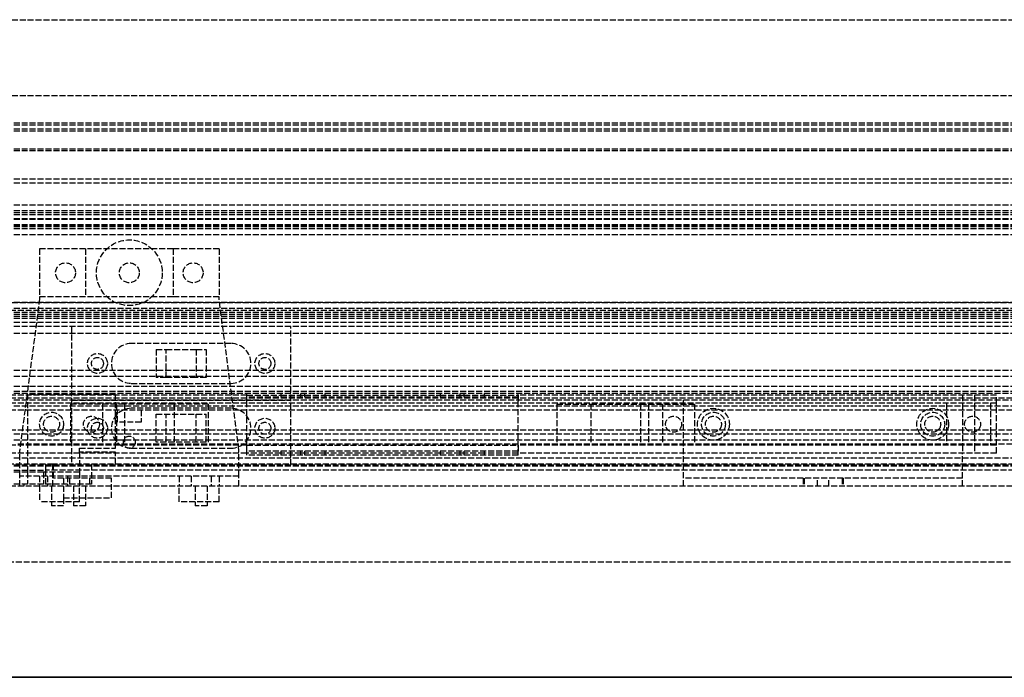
# Model space of a CAD drawing. Header units: millimetres. Extents: x 0 to 3534, y 0 to 599.
# Tile 6 of 19: x 139 to 386, y 0 to 165. Entities that reach past the tile are written whole.
import ezdxf

# ---------------------------------------------------------------- set-up
doc = ezdxf.new("R2010")
doc.units = ezdxf.units.MM
doc.header["$LTSCALE"] = 10
doc.linetypes.add('ALLCAD_Strich', pattern=[0.2, 0.15, -0.05])
doc.layers.add('BESCH_KONT_sich_schn_ansi_2d', color=40, linetype='Continuous')
doc.layers.add('BESCH_KONT_sich_schn_grun_2d', color=10, linetype='Continuous')

msp = doc.modelspace()

# ---------------------------------------------------------------- linework, layer by layer
at = {"layer": 'BESCH_KONT_sich_schn_ansi_2d', "linetype": 'ALLCAD_Strich'}
for p, q in [((0, 0, 2121), (3534, 0, 2121)), ((0, 0, 2202), (3534, 0, 2202)), ((0, 0, 2102), (3534, 0, 2102)), ((13.5, 0, 2086.5), (1182, 0, 2086.5)), ((1182, 0, 73.5), (13.5, 0, 73.5)), ((19, 0, 2087), (3515, 0, 2087)), ((19, 0, 79), (3515, 0, 79)), ((19, 0, 73), (3515, 0, 73)), ((3515, 0, 62), (19, 0, 62)), ((3515, 0, 54.5), (19, 0, 54.5)), ((3515, 0, 53.5), (19, 0, 53.5)), ((3515, 0, 50), (19, 0, 50)), ((3515, 0, 54), (19, 0, 54)), ((3515, 0, 45), (19, 0, 45)), ((3515, 0, 48), (19, 0, 48)), ((3515, 0, 58.5), (19, 0, 58.5)), ((3515, 0, 39.5), (19, 0, 39.5)), ((3412.5, 0, 41.5), (19, 0, 41.5)), ((3515, 0, 59), (19, 0, 59)), ((3515, 0, 60), (19, 0, 60)), ((3515, 0, 53.59), (19, 0, 53.59)), ((3515, 0, 46), (19, 0, 46)), ((3515, 0, 2044), (19, 0, 2044)), ((3515, 0, 2043), (19, 0, 2043)), ((3515, 0, 2046.5), (19, 0, 2046.5)), ((1238, 0, 2078), (19, 0, 2078)), ((3515, 0, 2079), (19, 0, 2079)), ((1314, 0, 2097.5), (19, 0, 2097.5)), ((3515, 0, 2100), (19, 0, 2100)), ((3515, 0, 2101.5), (19, 0, 2101.5)), ((3515, 0, 2121.55), (19, 0, 2121.55)), ((3515, 0, 2122.5), (19, 0, 2122.5)), ((3515, 0, 2122), (19, 0, 2122)), ((3515, 0, 2040), (19, 0, 2040)), ((3515, 0, 2037.5), (19, 0, 2037.5)), ((3515, 0, 2036.5), (19, 0, 2036.5)), ((3515, 0, 2045.5), (19, 0, 2045.5)), ((19, 0, 2080), (1181, 0, 2080)), ((1181, 0, 32), (19, 0, 32)), ((3515, 0), (19, 0)), ((1257.5, 0, 2096), (19, 0, 2096)), ((3515, 0, 2098.5), (19, 0, 2098.5)), ((150, 0, 2081), (71, 0, 2081)), ((145.5, 0, 2050.5), (75.5, 0, 2050.5)), ((145, 0, 2077), (76, 0, 2077)), ((384, 0, 2001), (76, 0, 2001)), ((196, 0, 2022), (76, 0, 2022)), ((141, 0, 1999), (93, 0, 1999)), ((1301, 0, 29), (126.5, 0, 29)), ((144, 0, 31), (126.5, 0, 31)), ((135, 0, 2002), (141, 0, 2002)), ((194, 0, 85.5), (139, 0, 85.5)), ((144, 0, 33.5), (139, 0, 33.5)), ((139, 0, 33.5), (139, 0, 85.5)), ((144, 0, 36), (139, 0, 36)), ((141, 0, 1996), (154, 0, 1996)), ((141, 0, 2002), (141, 0, 1996)), ((154, 0, 1999), (141, 0, 1999)), ((144, 0, 36), (144, 0, 33.5)), ((144, 0, 36), (144, 0, 45.5)), ((144, 0, 45.5), (154, 0, 45.5)), ((154, 0, 33.5), (144, 0, 33.5)), ((144, 0, 33.5), (144, 0, 32)), ((154, 0, 36), (144, 0, 36)), ((155.5, 0, 52), (144, 0, 52)), ((144, 0, 52), (144, 0, 45.5)), ((154, 0, 31), (144, 0, 31)), ((144, 0, 1999), (144, 0, 2001)), ((154, 0, 29.5), (144, 0, 29.5)), ((144, 0, 32), (144, 0, 29.5)), ((145, 0, 1996), (145, 0, 1999)), ((157, 0, 2023), (145, 0, 2023)), ((145, 0, 2023), (145, 0, 2077)), ((162, 0, 2030), (145.5, 0, 2030)), ((145.5, 0, 2030), (145.5, 0, 2047)), ((145.5, 0, 2047), (147.25, 0, 2047)), ((147.25, 0, 2050.5), (145.5, 0, 2050.5)), ((145.5, 0, 2050.5), (145.5, 0, 2080)), ((147.25, 0, 2047), (147.25, 0, 2050.5)), ((147.5, 0, 2030), (147.5, 0, 2080)), ((148, 0, 36), (148, 0, 33.5)), ((148, 0, 36), (148, 0, 32)), ((149, 0, 1996), (149, 0, 1999)), ((162, 0, 2081), (150, 0, 2081)), ((150, 0, 1999), (150, 0, 2001)), ((150, 0, 2080), (150, 0, 2082)), ((150, 0, 2082), (162, 0, 2082)), ((163.25, 0, 2027), (151.75, 0, 2017.5)), ((151.75, 0, 2017.5), (151.75, 0, 2014)), ((151.75, 0, 2014), (159.75, 0, 2009.5)), ((152, 0, 2043.5), (152, 0, 2045.5)), ((207, 0, 2043.5), (152, 0, 2043.5)), ((152, 0, 2039.5), (207, 0, 2039.5)), ((152, 0, 2039.5), (152, 0, 2037.5)), ((207, 0, 2037.5), (152, 0, 2037.5)), ((153, 0, 36), (153, 0, 33.5)), ((153, 0, 36), (153, 0, 32)), ((154, 0, 1996), (154, 0, 2005)), ((154, 0, 2005), (157, 0, 2005)), ((154, 0, 1996), (163, 0, 1996)), ((154, 0, 2023), (154, 0, 2005)), ((179, 0, 33.5), (154, 0, 33.5)), ((154, 0, 45.5), (154, 0, 36)), ((154, 0, 32), (154, 0, 33.5)), ((179, 0, 36), (154, 0, 36)), ((305.5, 0, 1999), (154, 0, 1999)), ((154, 0, 29.5), (154, 0, 32)), ((179, 0, 31), (154, 0, 31)), ((155, 0, 1999), (155, 0, 2001)), ((155, 0, 1999), (155, 0, 2001)), ((177.5, 0, 43), (155.5, 0, 43)), ((155.5, 0, 43), (155.5, 0, 52)), ((156, 0, 2045.5), (156, 0, 2048.5)), ((161, 0, 2048.5), (156, 0, 2048.5)), ((156, 0, 2037.5), (156, 0, 2034.5)), ((156, 0, 2034.5), (161, 0, 2034.5)), ((157, 0, 2005), (157, 0, 2023)), ((157, 0, 2023), (163, 0, 2023)), ((157, 0, 2005), (163, 0, 2005)), ((157, 0, 2046.51), (157, 0, 2048.5)), ((157, 0, 2036.49), (157, 0, 2034.5)), ((157, 0, 2046.51), (157.01, 0, 2046.51)), ((157, 0, 2046.51), (157.01, 0, 2046.51)), ((157, 0, 2046.5), (157.01, 0, 2046.5)), ((157, 0, 2046.5), (157.01, 0, 2046.5)), ((157, 0, 2046.5), (157.01, 0, 2046.5)), ((157, 0, 2046.51), (157.01, 0, 2046.51)), ((157, 0, 2046.5), (157.01, 0, 2046.5)), ((157, 0, 2046.51), (157.01, 0, 2046.51)), ((157.01, 0, 2046.51), (157, 0, 2046.51)), ((157, 0, 2036.49), (157.01, 0, 2036.49)), ((157, 0, 2036.49), (157.01, 0, 2036.49)), ((157, 0, 2036.5), (157.01, 0, 2036.5)), ((157, 0, 2036.5), (157.01, 0, 2036.5)), ((157, 0, 2036.5), (157.01, 0, 2036.5)), ((157, 0, 2036.5), (157.01, 0, 2036.5)), ((157, 0, 2036.49), (157.01, 0, 2036.49)), ((157, 0, 2036.49), (157.01, 0, 2036.49)), ((157, 0, 2036.49), (157.01, 0, 2036.49)), ((157, 0, 2046.51), (157.01, 0, 2046.51)), ((157, 0, 2046.51), (157, 0, 2046.51)), ((157, 0, 2046.51), (157.01, 0, 2046.51)), ((157, 0, 2046.5), (157, 0, 2046.51)), ((157, 0, 2046.5), (157.01, 0, 2046.5)), ((157, 0, 2046.5), (157, 0, 2046.5)), ((157, 0, 2046.5), (157.01, 0, 2046.5)), ((157, 0, 2046.51), (157.01, 0, 2046.51)), ((157, 0, 2036.49), (157.01, 0, 2036.49)), ((157, 0, 2036.49), (157, 0, 2036.49)), ((157, 0, 2036.49), (157.01, 0, 2036.49)), ((157, 0, 2036.5), (157, 0, 2036.49)), ((157, 0, 2036.5), (157.01, 0, 2036.5)), ((157, 0, 2036.5), (157, 0, 2036.5)), ((157, 0, 2036.5), (157.01, 0, 2036.5)), ((157, 0, 2036.49), (157.01, 0, 2036.49)), ((157.01, 0, 2046.5), (157.01, 0, 2046.5)), ((157.01, 0, 2046.5), (157.01, 0, 2046.51)), ((157.01, 0, 2046.51), (157.01, 0, 2046.51)), ((157.01, 0, 2036.49), (157.01, 0, 2036.49)), ((157.01, 0, 2036.5), (157.01, 0, 2036.49)), ((157.01, 0, 2036.5), (157.01, 0, 2036.5)), ((158.25, 0, 44.5), (158.25, 0, 51.5)), ((174.75, 0, 44.5), (158.25, 0, 44.5)), ((174.75, 0, 51.5), (158.25, 0, 51.5)), ((159, 0, 1999), (159, 0, 2001)), ((159, 0, 1999), (159, 0, 2001)), ((159.75, 0, 2009.5), (186.25, 0, 2009.5)), ((160, 0, 2046.5), (160, 0, 2048.5)), ((160, 0, 2036.5), (160, 0, 2034.5)), ((161, 0, 2045.5), (161, 0, 2048.5)), ((161, 0, 2037.5), (161, 0, 2034.5)), ((162, 0, 2030), (162, 0, 2080)), ((167, 0, 2048.5), (162, 0, 2048.5)), ((162, 0, 2034.5), (167, 0, 2034.5)), ((162, 0, 2080), (162, 0, 2082)), ((1048, 0, 2081), (162, 0, 2081)), ((163, 0, 1996), (163, 0, 1999)), ((163, 0, 2005), (163, 0, 2023)), ((165.25, 0, 2027), (163.25, 0, 2027)), ((163.5, 0, 36), (163.5, 0, 33.5)), ((164, 0, 36), (164, 0, 33.5)), ((164, 0, 36), (164, 0, 32)), ((164, 0, 51.5), (164, 0, 43)), ((165, 0, 36), (165, 0, 33.5)), ((177.75, 0, 2019), (165.25, 0, 2019)), ((165.25, 0, 2019), (165.25, 0, 2027)), ((167, 0, 2045.5), (167, 0, 2048.5)), ((167, 0, 2048.5), (192, 0, 2048.5)), ((167, 0, 2037.5), (167, 0, 2034.5)), ((192, 0, 2034.5), (167, 0, 2034.5)), ((168, 0, 36), (168, 0, 33.5)), ((169, 0, 36), (169, 0, 33.5)), ((169, 0, 36), (169, 0, 32)), ((169, 0, 51.5), (169, 0, 43)), ((169.5, 0, 36), (169.5, 0, 33.5)), ((173.25, 0, 2057), (173.25, 0, 2048.5)), ((175.75, 0, 2057), (173.25, 0, 2057)), ((173.25, 0, 2034.5), (173.25, 0, 2026)), ((173.25, 0, 2026), (175.75, 0, 2026)), ((174.75, 0, 44.5), (174.75, 0, 51.5)), ((175.75, 0, 2053.5), (175.75, 0, 2057)), ((183.25, 0, 2053.5), (175.75, 0, 2053.5)), ((175.75, 0, 2026), (175.75, 0, 2029.5)), ((175.75, 0, 2029.5), (183.25, 0, 2029.5)), ((177.49, 0, 43.01), (177.49, 0, 43.01)), ((177.5, 0, 43.01), (177.49, 0, 43.01)), ((177.49, 0, 43), (177.49, 0, 43.01)), ((177.5, 0, 43.01), (177.49, 0, 43.01)), ((177.49, 0, 43), (177.49, 0, 43)), ((177.5, 0, 43), (177.49, 0, 43)), ((177.5, 0, 43), (177.49, 0, 43)), ((177.5, 0, 43.01), (177.49, 0, 43.01)), ((177.5, 0, 43.01), (177.49, 0, 43.01)), ((177.5, 0, 43.01), (177.49, 0, 43.01)), ((177.5, 0, 43), (177.49, 0, 43)), ((177.5, 0, 43), (177.49, 0, 43)), ((177.5, 0, 43), (177.49, 0, 43)), ((177.5, 0, 43), (177.49, 0, 43)), ((177.5, 0, 43.01), (177.49, 0, 43.01)), ((177.5, 0, 43.01), (177.49, 0, 43.01)), ((177.5, 0, 43.01), (177.49, 0, 43.01)), ((189, 0, 52), (177.5, 0, 52)), ((177.5, 0, 43), (177.5, 0, 43)), ((177.5, 0, 43.01), (177.5, 0, 43)), ((177.5, 0, 52), (177.5, 0, 43.01)), ((186.25, 0, 2027), (177.75, 0, 2027)), ((177.75, 0, 2027), (177.75, 0, 2019)), ((179, 0, 36), (179, 0, 45.5)), ((179, 0, 45.5), (189, 0, 45.5)), ((189, 0, 36), (179, 0, 36)), ((189, 0, 33.5), (179, 0, 33.5)), ((179, 0, 32), (179, 0, 33.5)), ((189, 0, 31), (179, 0, 31)), ((189, 0, 29.5), (179, 0, 29.5)), ((179, 0, 29.5), (179, 0, 32)), ((180, 0, 36), (180, 0, 33.5)), ((180, 0, 36), (180, 0, 32)), ((185.75, 0, 2057), (183.25, 0, 2057)), ((183.25, 0, 2057), (183.25, 0, 2053.5)), ((183.25, 0, 2026), (185.75, 0, 2026)), ((183.25, 0, 2029.5), (183.25, 0, 2026)), ((185, 0, 36), (185, 0, 33.5)), ((185, 0, 36), (185, 0, 32)), ((185.75, 0, 2048.5), (185.75, 0, 2057)), ((185.75, 0, 2026), (185.75, 0, 2034.5)), ((186.25, 0, 2009.5), (186.25, 0, 2027)), ((194, 0, 33.5), (189, 0, 33.5)), ((189, 0, 36), (189, 0, 33.5)), ((189, 0, 45.5), (189, 0, 36)), ((194, 0, 36), (189, 0, 36)), ((189, 0, 32), (189, 0, 33.5)), ((189, 0, 45.5), (189, 0, 52)), ((189, 0, 29.5), (189, 0, 32)), ((1021, 0, 31), (189, 0, 31)), ((192, 0, 2045.5), (192, 0, 2048.5)), ((197, 0, 2048.5), (192, 0, 2048.5)), ((192, 0, 2037.5), (192, 0, 2034.5)), ((192, 0, 2034.5), (197, 0, 2034.5)), ((194, 0, 33.5), (194, 0, 85.5)), ((264, 0, 2021), (196, 0, 2021)), ((264, 0, 2022), (196, 0, 2022)), ((196, 0, 2015.5), (196, 0, 2022)), ((264, 0, 2021), (196, 0, 2021)), ((196, 0, 2015.5), (204.5, 0, 2015.5)), ((197, 0, 2045.5), (197, 0, 2048.5)), ((197, 0, 2037.5), (197, 0, 2034.5)), ((198, 0, 2048.5), (198, 0, 2045.5)), ((198, 0, 2048.5), (203, 0, 2048.5)), ((198, 0, 2034.5), (198, 0, 2037.5)), ((203, 0, 2034.5), (198, 0, 2034.5)), ((199, 0, 2048.5), (199, 0, 2046.5)), ((199, 0, 2034.5), (199, 0, 2036.5)), ((202, 0, 2048.5), (202, 0, 2046.5)), ((202, 0, 2034.5), (202, 0, 2036.5)), ((203, 0, 2048.5), (203, 0, 2045.5)), ((203, 0, 2034.5), (203, 0, 2037.5)), ((207, 0, 2043.5), (207, 0, 2045.5)), ((207, 0, 2039.5), (207, 0, 2037.5)), ((210.5, 0, 2010.5), (209.5, 0, 2010.5)), ((215.5, 0, 2015.5), (244.5, 0, 2015.5)), ((250.5, 0, 2010.5), (249.5, 0, 2010.5)), ((255.5, 0, 2015.5), (264, 0, 2015.5)), ((384, 0, 2022), (264, 0, 2022)), ((264, 0, 2015.5), (264, 0, 2022)), ((300.25, 0, 2009.5), (273.75, 0, 2009.5)), ((273.75, 0, 2009.5), (273.75, 0, 2027)), ((273.75, 0, 2027), (282.25, 0, 2027)), ((282.25, 0, 2027), (282.25, 0, 2019)), ((282.25, 0, 2019), (294.75, 0, 2019)), ((294.75, 0, 2019), (294.75, 0, 2027)), ((294.75, 0, 2027), (296.75, 0, 2027)), ((296.75, 0, 2027), (308.25, 0, 2017.5)), ((308.25, 0, 2014), (300.25, 0, 2009.5)), ((301, 0, 1999), (301, 0, 2001)), ((305, 0, 1999), (305, 0, 2001)), ((375.5, 0, 1999), (305.5, 0, 1999)), ((305.5, 0, 1996.5), (305.5, 0, 1999)), ((305.5, 0, 1996.5), (335.74, 0, 1969.28)), ((375.5, 0, 1997), (305.5, 0, 1997)), ((308.25, 0, 2017.5), (308.25, 0, 2014)), ((309, 0, 1995.5), (309, 0, 1997)), ((317, 0, 1995.5), (309, 0, 1995.5)), ((310, 0, 1999), (310, 0, 2001)), ((311, 0, 1995.5), (311, 0, 1999)), ((315, 0, 1995.5), (315, 0, 1999)), ((316, 0, 1999), (316, 0, 2001)), ((317, 0, 1995.5), (317, 0, 1997)), ((335.5, 0, 1978), (335.5, 0, 1988)), ((341.91, 0, 1968), (339.09, 0, 1968)), ((345.26, 0, 1969.28), (375.5, 0, 1996.5)), ((345.5, 0, 1988), (345.5, 0, 1978)), ((364, 0, 1995.5), (364, 0, 1997)), ((372, 0, 1995.5), (364, 0, 1995.5)), ((365, 0, 1999), (365, 0, 2001)), ((366, 0, 1995.5), (366, 0, 1999)), ((370, 0, 1995.5), (370, 0, 1999)), ((371, 0, 1999), (371, 0, 2001)), ((371.5, 0, 2018.75), (371.5, 0, 2018.76)), ((371.5, 0, 2018.75), (371.5, 0, 2018.76)), ((371.5, 0, 2018.75), (371.5, 0, 2018.76)), ((371.5, 0, 2018.75), (371.5, 0, 2018.76)), ((371.5, 0, 2018.76), (371.5, 0, 2018.76)), ((371.5, 0, 2018.76), (371.5, 0, 2018.76)), ((371.5, 0, 2018.75), (371.5, 0, 2018.76)), ((371.51, 0, 2018.76), (371.5, 0, 2018.76)), ((371.5, 0, 2018.75), (371.5, 0, 2018.76)), ((371.5, 0, 2018.75), (371.5, 0, 2018.76)), ((371.5, 0, 2018.75), (371.5, 0, 2003.25)), ((371.5, 0, 2003.25), (382.5, 0, 2003.25)), ((382.5, 0, 2018.75), (371.5, 0, 2018.75)), ((371.51, 0, 2018.75), (371.51, 0, 2018.76)), ((371.51, 0, 2018.75), (371.51, 0, 2018.76)), ((371.51, 0, 2018.76), (371.52, 0, 2018.76)), ((371.51, 0, 2018.75), (371.51, 0, 2018.76)), ((371.51, 0, 2018.75), (371.51, 0, 2018.76)), ((371.51, 0, 2018.75), (371.51, 0, 2018.76)), ((371.51, 0, 2018.75), (371.51, 0, 2018.76)), ((371.51, 0, 2018.75), (371.51, 0, 2018.76)), ((371.51, 0, 2018.75), (371.51, 0, 2018.76)), ((371.51, 0, 2018.76), (371.51, 0, 2018.76)), ((371.51, 0, 2018.76), (371.51, 0, 2018.76)), ((371.51, 0, 2018.76), (371.51, 0, 2018.76)), ((371.51, 0, 2018.75), (371.51, 0, 2018.76)), ((371.52, 0, 2018.75), (371.52, 0, 2018.76)), ((371.52, 0, 2018.75), (371.52, 0, 2018.76)), ((371.52, 0, 2018.75), (371.52, 0, 2018.76)), ((371.52, 0, 2018.76), (371.52, 0, 2018.76)), ((371.52, 0, 2018.75), (371.52, 0, 2018.76)), ((371.52, 0, 2018.76), (371.52, 0, 2018.76)), ((371.52, 0, 2018.75), (371.52, 0, 2018.76)), ((371.52, 0, 2018.75), (371.52, 0, 2018.76)), ((371.52, 0, 2018.75), (371.52, 0, 2018.76)), ((372, 0, 1995.5), (372, 0, 1997)), ((384, 0, 1999), (375.5, 0, 1999)), ((375.5, 0, 1996.5), (375.5, 0, 1999)), ((376, 0, 1999), (376, 0, 2001)), ((380, 0, 1999), (380, 0, 2001)), ((382.5, 0, 2003.25), (382.5, 0, 2018.75)), ((384, 0, 1999), (384, 0, 2022))]:
    msp.add_line(p, q, dxfattribs=at)
at = {"layer": 'BESCH_KONT_sich_schn_ansi_2d', "linetype": 'ALLCAD_Strich', "extrusion": (0, -1, 0)}
for centre, radius in [((135.5, 2060.5), 4.5), ((154, 2068), 2.5), ((154, 2036), 2.5), ((154, 2052), 2.5)]:
    msp.add_circle(centre, radius, dxfattribs=at)
at = {"layer": 'BESCH_KONT_sich_schn_ansi_2d', "linetype": 'ALLCAD_Strich', "extrusion": (0, 1, 0)}
for centre, radius in [((-148.5, 78), 2.5), ((-148.5, 65.5), 2.5), ((-148.5, 53), 2.5), ((-148.5, 53), 1.5), ((-148.5, 78), 1.5), ((-154, 2068), 1.5), ((-154, 2036), 1.5), ((-184.5, 53), 2.5), ((-184.5, 65.5), 2.5), ((-184.5, 78), 2.5), ((-184.5, 53), 1.5), ((-184.5, 78), 1.5), ((-377, 2007), 1.5), ((-377, 2015), 1.5)]:
    msp.add_circle(centre, radius, dxfattribs=at)
at = {"layer": 'BESCH_KONT_sich_schn_ansi_2d', "linetype": 'ALLCAD_Strich', "extrusion": (0, -1, 0)}
for centre, start, end in [((209.5, 2015.5), 180, 270), ((210.5, 2015.5), 270, 360), ((249.5, 2015.5), 180, 270), ((250.5, 2015.5), 270, 360), ((339.09, 1973), 228.0128, 270), ((341.91, 1973), 270, 311.9872)]:
    msp.add_arc(centre, 5, start, end, dxfattribs=at)
at = {"layer": 'BESCH_KONT_sich_schn_ansi_2d', "linetype": 'ALLCAD_Strich', "extrusion": (0, 1, 0)}
for centre, start, end in [((-340.5, 1988), 0, 180), ((-340.5, 1978), 180, 0)]:
    msp.add_arc(centre, 5, start, end, dxfattribs=at)
at = {"layer": 'BESCH_KONT_sich_schn_grun_2d', "linetype": 'ALLCAD_Strich'}
for p, q in [((19, 165), (3515, 165)), ((19, 146), (3515, 146)), ((3515, 139), (19, 139)), ((3515, 138.5), (19, 138.5)), ((3515, 137.5), (19, 137.5)), ((3515, 137), (19, 137)), ((3515, 132.5), (19, 132.5)), ((3515, 132.09), (19, 132.09)), ((3515, 125), (19, 125)), ((3515, 124), (19, 124)), ((3515, 124), (19.02, 124)), ((3515, 118.5), (19, 118.5)), ((3515, 117), (19, 117)), ((3515, 116.5), (19, 116.5)), ((3515, 116), (19, 116)), ((3515, 115), (19, 115)), ((3515, 114.84), (19, 114.84)), ((3515, 113.5), (19, 113.5)), ((3515, 113.18), (19, 113.18)), ((3515, 113), (19, 113)), ((3515, 112.5), (19, 112.5)), ((3515, 111), (19, 111)), ((155.5, 107.5), (144, 107.5)), ((144, 107.5), (144, 95.5)), ((177.5, 107.5), (155.5, 107.5)), ((155.5, 107.5), (155.5, 95.5)), ((189, 107.5), (177.5, 107.5)), ((177.5, 107.5), (177.5, 95.5)), ((189, 107.5), (189, 95.5)), ((19, 94), (3515, 94)), ((3515, 94), (19, 94)), ((144, 95), (139, 57)), ((144, 95.5), (144, 95)), ((155.5, 95.5), (144, 95.5)), ((177.49, 95.5), (155.5, 95.5)), ((177.5, 95.52), (177.49, 95.52)), ((177.5, 95.52), (177.49, 95.52)), ((177.5, 95.52), (177.49, 95.52)), ((177.5, 95.52), (177.49, 95.52)), ((177.49, 95.52), (177.49, 95.52)), ((177.49, 95.52), (177.49, 95.52)), ((177.49, 95.52), (177.49, 95.51)), ((177.5, 95.52), (177.49, 95.52)), ((177.5, 95.52), (177.49, 95.52)), ((177.5, 95.52), (177.49, 95.52)), ((177.5, 95.51), (177.49, 95.51)), ((177.49, 95.5), (177.49, 95.51)), ((177.5, 95.51), (177.49, 95.51)), ((177.5, 95.51), (177.49, 95.51)), ((177.5, 95.51), (177.49, 95.51)), ((177.5, 95.51), (177.49, 95.51)), ((177.5, 95.51), (177.49, 95.51)), ((177.49, 95.51), (177.49, 95.51)), ((177.49, 95.51), (177.49, 95.51)), ((177.5, 95.51), (177.49, 95.51)), ((177.5, 95.51), (177.49, 95.51)), ((177.49, 95.51), (177.5, 95.51)), ((177.5, 95.5), (177.49, 95.5)), ((177.5, 95.5), (177.49, 95.5)), ((177.5, 95.5), (177.49, 95.5)), ((177.49, 95.5), (177.49, 95.5)), ((177.49, 95.5), (177.49, 95.5)), ((177.5, 95.5), (177.49, 95.5)), ((177.5, 95.5), (177.49, 95.5)), ((177.5, 95.5), (177.49, 95.5)), ((177.5, 95.5), (177.49, 95.5)), ((189, 95.5), (177.5, 95.5)), ((189, 95), (189, 95.5)), ((194, 57), (189, 95)), ((3515, 92.5), (19, 92.5)), ((1548, 92), (19, 92)), ((3515, 91.5), (19, 91.5)), ((3515, 91), (19, 91)), ((3515, 90.5), (19, 90.5)), ((3515, 90), (19, 90)), ((3515, 89), (19, 89)), ((3515, 88), (19, 88)), ((152, 88), (152, 69.5)), ((207, 88), (152, 88)), ((207, 69.5), (207, 88)), ((3515, 86.25), (19, 86.25)), ((192, 83.75), (167, 83.75)), ((173.25, 82.25), (173.25, 75.25)), ((173.25, 82.25), (175.75, 82.25)), ((175.75, 75.25), (175.75, 82.25)), ((175.75, 82.25), (183.25, 82.25)), ((183.25, 82.25), (185.75, 82.25)), ((183.25, 82.25), (183.25, 75.25)), ((185.75, 82.25), (185.75, 75.25)), ((3515, 77), (19, 77)), ((157, 78.76), (157, 78.76)), ((157, 78.76), (157.01, 78.76)), ((157, 78.76), (157, 78.75)), ((157, 78.76), (157.01, 78.76)), ((157, 78.76), (157.01, 78.76)), ((157, 78.76), (157.01, 78.76)), ((157, 78.76), (157, 78.76)), ((157, 78.76), (157.01, 78.76)), ((157, 78.76), (157.01, 78.76)), ((157, 78.76), (157.01, 78.76)), ((157, 78.75), (157, 78.75)), ((157, 78.75), (157.01, 78.75)), ((157, 78.75), (157.01, 78.75)), ((157, 78.75), (157.01, 78.75)), ((157, 78.75), (157.01, 78.75)), ((157, 78.75), (157, 78.75)), ((157, 78.75), (157.01, 78.75)), ((157, 78.75), (157.01, 78.75)), ((157.01, 78.75), (157, 78.75)), ((157, 78.74), (157, 78.75)), ((157, 78.75), (157.01, 78.75)), ((157, 78.75), (157.01, 78.75)), ((157, 78.74), (157, 78.74)), ((157, 78.74), (157.01, 78.74)), ((157, 78.74), (157, 78.74)), ((157, 78.74), (157.01, 78.74)), ((157, 78.74), (157.01, 78.74)), ((157, 78.74), (157.01, 78.74)), ((157, 78.74), (157.01, 78.74)), ((157, 78.74), (157.01, 78.74)), ((157, 78.74), (157.01, 78.74)), ((157.01, 78.76), (157.01, 78.75)), ((157.01, 78.76), (157.01, 78.76)), ((157.01, 78.76), (157.01, 78.76)), ((157.01, 78.75), (157.01, 78.75)), ((157.01, 78.75), (157.01, 78.75)), ((157.01, 78.74), (157.01, 78.75)), ((157.01, 78.74), (157.01, 78.74)), ((157.01, 78.74), (157.01, 78.74)), ((3515, 75.5), (19, 75.5)), ((175.75, 75.25), (173.25, 75.25)), ((183.25, 75.25), (175.75, 75.25)), ((185.75, 75.25), (183.25, 75.25)), ((3515, 73), (19, 73)), ((3515, 71.75), (19, 71.75)), ((167, 73.75), (192, 73.75)), ((3515, 71.25), (19, 71.25)), ((1358, 70), (19, 70)), ((3515, 69.5), (19, 69.5)), ((196, 70.75), (76, 70.75)), ((141, 71), (141, 51.5)), ((163, 71), (141, 71)), ((152, 69.5), (207, 69.5)), ((152, 69.5), (152, 53.25)), ((163, 57.5), (163, 71)), ((196, 55.75), (196, 71.25)), ((196, 68.75), (196, 70.75)), ((196, 70.75), (204.5, 70.75)), ((264, 70.25), (196, 70.25)), ((264, 70.25), (196, 70.25)), ((204.5, 71.25), (204.5, 70.25)), ((204.5, 70.75), (204.5, 70.25)), ((204.5, 70.75), (209.5, 70.75)), ((207, 53.25), (207, 69.5)), ((209.5, 70.25), (209.5, 71.25)), ((209.5, 70.75), (210.5, 70.75)), ((209.5, 70.25), (209.5, 70.75)), ((210.5, 70.25), (210.5, 71.25)), ((210.5, 70.25), (210.5, 70.75)), ((210.5, 70.75), (215.5, 70.75)), ((215.5, 71.25), (215.5, 70.25)), ((215.5, 70.75), (215.5, 70.25)), ((215.5, 70.75), (244.5, 70.75)), ((244.5, 71.25), (244.5, 70.25)), ((244.5, 70.75), (244.5, 70.25)), ((244.5, 70.75), (249.5, 70.75)), ((249.5, 70.25), (249.5, 71.25)), ((249.5, 70.75), (250.5, 70.75)), ((249.5, 70.25), (249.5, 70.75)), ((250.5, 70.25), (250.5, 71.25)), ((250.5, 70.75), (255.5, 70.75)), ((250.5, 70.25), (250.5, 70.75)), ((255.5, 71.25), (255.5, 70.25)), ((255.5, 70.75), (264, 70.75)), ((255.5, 70.75), (255.5, 70.25)), ((264, 55.75), (264, 71.25)), ((384, 70.75), (264, 70.75)), ((264, 70.75), (264, 68.75)), ((305.5, 48), (305.5, 70)), ((375.5, 70.75), (375.5, 68.75)), ((378.5, 70.75), (378.5, 68.75)), ((384, 68.75), (384, 70.75)), ((3515, 68), (19, 68)), ((1264, 67), (19, 67)), ((196, 68.75), (76, 68.75)), ((163.25, 68.5), (151.75, 68.5)), ((151.75, 68.5), (151.75, 58.5)), ((159.75, 68.5), (159.75, 58.5)), ((163.25, 68.5), (163.25, 58.5)), ((165.25, 68.5), (163.25, 68.5)), ((163.5, 64), (163.5, 67)), ((177.75, 68.5), (165.25, 68.5)), ((165.25, 68.5), (165.25, 58.5)), ((192, 67.5), (167, 67.5)), ((169.5, 67), (169.5, 64)), ((186.25, 68.5), (177.75, 68.5)), ((177.75, 68.5), (177.75, 58.5)), ((186.25, 68.5), (186.25, 58.5)), ((264, 68.75), (196, 68.75)), ((384, 68.75), (264, 68.75)), ((273.75, 68.5), (273.75, 58.5)), ((273.75, 68.5), (282.25, 68.5)), ((282.25, 68.5), (282.25, 58.5)), ((282.25, 68.5), (294.75, 68.5)), ((294.75, 68.5), (294.75, 58.5)), ((294.75, 68.5), (296.75, 68.5)), ((296.75, 68.5), (308.25, 68.5)), ((296.75, 68.5), (296.75, 58.5)), ((300.25, 68.5), (300.25, 58.5)), ((308.25, 68.5), (308.25, 58.5)), ((371.5, 68.74), (371.5, 68.75)), ((371.5, 68.75), (371.5, 68.75)), ((371.5, 68.75), (371.5, 68.74)), ((371.5, 68.75), (371.5, 68.74)), ((371.5, 68.75), (371.5, 68.75)), ((371.5, 68.74), (371.5, 68.74)), ((371.5, 68.74), (371.5, 68.74)), ((371.5, 68.74), (371.5, 58.25)), ((371.51, 68.74), (371.51, 68.75)), ((371.51, 68.74), (371.51, 68.75)), ((371.51, 68.75), (371.51, 68.75)), ((371.51, 68.75), (371.51, 68.75)), ((371.51, 68.75), (371.51, 68.75)), ((371.51, 68.75), (371.51, 68.75)), ((371.51, 68.75), (371.51, 68.75)), ((371.51, 68.75), (371.51, 68.74)), ((371.51, 68.75), (371.51, 68.75)), ((371.51, 68.74), (371.51, 68.74)), ((371.51, 68.74), (371.51, 68.74)), ((371.51, 68.74), (371.51, 68.74)), ((371.52, 68.75), (371.52, 68.75)), ((371.52, 68.75), (371.52, 68.74)), ((371.52, 68.74), (371.52, 68.75)), ((371.52, 68.75), (371.52, 68.74)), ((371.52, 68.74), (371.52, 68.74)), ((371.52, 68.74), (371.52, 68.74)), ((375.5, 68.75), (375.5, 58.25)), ((378.5, 68.75), (378.5, 58.25)), ((382.5, 68.75), (382.5, 58.25)), ((384, 58.25), (384, 68.75)), ((173.25, 59), (173.25, 66)), ((173.25, 66), (185.75, 66)), ((175.75, 59), (175.75, 66)), ((183.25, 59), (183.25, 66)), ((185.75, 59), (185.75, 66)), ((1264, 62), (19, 62)), ((157, 62.51), (157.01, 62.51)), ((157, 62.51), (157, 62.51)), ((157, 62.51), (157, 62.51)), ((157, 62.51), (157.01, 62.51)), ((157, 62.51), (157.01, 62.51)), ((157, 62.51), (157.01, 62.51)), ((157, 62.51), (157.01, 62.51)), ((157, 62.5), (157, 62.51)), ((157, 62.51), (157.01, 62.51)), ((157, 62.51), (157.01, 62.51)), ((157, 62.5), (157.01, 62.5)), ((157, 62.5), (157.01, 62.5)), ((157, 62.5), (157.01, 62.5)), ((157, 62.5), (157, 62.5)), ((157, 62.5), (157.01, 62.5)), ((157, 62.5), (157, 62.5)), ((157, 62.5), (157.01, 62.5)), ((157, 62.5), (157, 62.5)), ((157, 62.5), (157.01, 62.5)), ((157, 62.5), (157.01, 62.5)), ((157, 62.5), (157.01, 62.5)), ((157, 62.5), (157.01, 62.5)), ((157, 62.5), (157, 62.49)), ((157, 62.49), (157, 62.49)), ((157, 62.49), (157.01, 62.49)), ((157, 62.49), (157.01, 62.49)), ((157, 62.49), (157.01, 62.49)), ((157, 62.49), (157.01, 62.49)), ((157, 62.49), (157.01, 62.49)), ((157, 62.49), (157, 62.49)), ((157, 62.49), (157.01, 62.49)), ((157, 62.49), (157.01, 62.49)), ((157.01, 62.51), (157.01, 62.51)), ((157.01, 62.51), (157.01, 62.51)), ((157.01, 62.5), (157.01, 62.51)), ((157.01, 62.5), (157.01, 62.5)), ((157.01, 62.5), (157.01, 62.5)), ((157.01, 62.5), (157.01, 62.5)), ((157.01, 62.5), (157.01, 62.49)), ((157.01, 62.49), (157.01, 62.49)), ((157.01, 62.49), (157.01, 62.49)), ((169.5, 64), (163.5, 64)), ((3515, 61), (19, 61)), ((3515, 59.5), (19, 59.5)), ((196, 58.25), (76, 58.25)), ((1072, 58.5), (138, 58.5)), ((139, 50.5), (139, 57)), ((154, 56.5), (154, 57.5)), ((154, 57.5), (163, 57.5)), ((167, 57.5), (192, 57.5)), ((185.75, 59), (173.25, 59)), ((194, 50.5), (194, 57)), ((196, 56.25), (196, 58.25)), ((196, 58.25), (264, 58.25)), ((384, 58.25), (264, 58.25)), ((264, 58.25), (264, 56.25)), ((375.5, 58.25), (375.5, 56.25)), ((378.5, 58.25), (378.5, 56.25)), ((384, 56.25), (384, 58.25)), ((3515, 55), (19, 55)), ((196, 56.25), (76, 56.25)), ((163, 56.5), (154, 56.5)), ((154, 56.5), (154, 51.5)), ((163, 53.5), (163, 56.5)), ((264, 56.75), (196, 56.75)), ((264, 56.75), (196, 56.75)), ((204.5, 56.25), (196, 56.25)), ((264, 55.75), (196, 55.75)), ((204.5, 56.75), (204.5, 56.25)), ((204.5, 56.75), (204.5, 55.75)), ((209.5, 56.25), (204.5, 56.25)), ((209.5, 56.25), (209.5, 56.75)), ((209.5, 55.75), (209.5, 56.75)), ((210.5, 56.25), (209.5, 56.25)), ((210.5, 56.25), (210.5, 56.75)), ((210.5, 55.75), (210.5, 56.75)), ((215.5, 56.25), (210.5, 56.25)), ((215.5, 56.75), (215.5, 56.25)), ((215.5, 56.75), (215.5, 55.75)), ((244.5, 56.25), (215.5, 56.25)), ((244.5, 56.75), (244.5, 56.25)), ((244.5, 56.75), (244.5, 55.75)), ((249.5, 56.25), (244.5, 56.25)), ((249.5, 56.25), (249.5, 56.75)), ((249.5, 55.75), (249.5, 56.75)), ((250.5, 56.25), (249.5, 56.25)), ((250.5, 56.25), (250.5, 56.75)), ((250.5, 55.75), (250.5, 56.75)), ((255.5, 56.25), (250.5, 56.25)), ((255.5, 56.75), (255.5, 56.25)), ((255.5, 56.75), (255.5, 55.75)), ((264, 56.25), (255.5, 56.25)), ((384, 56.25), (264, 56.25)), ((375.5, 48), (375.5, 56.25)), ((3515, 53.25), (19, 53.25)), ((3515, 53), (19, 53)), ((147.5, 53.5), (73.5, 53.5)), ((75.5, 52), (145.5, 52)), ((145.5, 53.5), (145.5, 52)), ((145.5, 52), (145.5, 48)), ((1064.5, 52), (145.5, 52)), ((147.25, 53.5), (147.25, 48)), ((147.5, 50), (147.5, 53.5)), ((1062.5, 53.5), (147.5, 53.5)), ((157, 53.5), (157, 48.5)), ((145, 51.5), (76, 51.5)), ((139, 48), (139, 50.5)), ((194, 50.5), (139, 50.5)), ((141, 51.5), (141, 48.5)), ((144, 50.5), (144, 48)), ((145, 51.5), (145, 48.5)), ((154, 51.5), (145, 51.5)), ((146, 50.5), (146, 48)), ((150, 50), (147.5, 50)), ((150, 50), (150, 45)), ((162, 50), (150, 50)), ((151, 50.5), (151, 48)), ((151.5, 50), (151.5, 48)), ((154, 51.5), (154, 48.5)), ((156.5, 50), (156.5, 48)), ((162, 45), (162, 50)), ((179, 50.5), (179, 48)), ((182, 50.5), (182, 48)), ((187, 50.5), (187, 48)), ((189, 50.5), (189, 48)), ((194, 48), (194, 50.5)), ((375.5, 50), (305.5, 50)), ((335.5, 50), (335.5, 48)), ((335.74, 50), (335.74, 48)), ((339.09, 48), (339.09, 50)), ((341.91, 48), (341.91, 50)), ((345.26, 50), (345.26, 48)), ((345.5, 50), (345.5, 48)), ((3534, 48), (0, 48)), ((145, 48.5), (76, 48.5)), ((140, 48.5), (140, 48)), ((144, 48), (144, 44)), ((157, 48.5), (145, 48.5)), ((147, 48), (147, 43)), ((152.5, 48), (152.5, 43)), ((154, 48.5), (154, 48)), ((154, 44), (154, 48)), ((155.5, 48), (155.5, 43)), ((179, 44), (179, 48)), ((183, 48), (183, 43)), ((186, 48), (186, 43)), ((189, 44), (189, 48)), ((150, 45), (162, 45)), ((150, 45), (150, 43)), ((154, 44), (144, 44)), ((150, 43), (147, 43)), ((155.5, 43), (152.5, 43)), ((189, 44), (179, 44)), ((186, 43), (183, 43)), ((0, 29), (3534, 29))]:
    msp.add_line(p, q, dxfattribs=at)
for centre, radius in [((166.5, 101.5), 8.25), ((150.5, 101.5), 2.5), ((150.5, 101.5), 2.5), ((166.5, 101.5), 2.5), ((182.5, 101.5), 2.5), ((182.5, 101.5), 2.5), ((158.5, 78.75), 2.5), ((158.5, 78.75), 1.5), ((200.5, 78.75), 2.5), ((200.5, 78.75), 1.5), ((313, 63.5), 4), ((368, 63.5), 4), ((147, 63.5), 3), ((147, 63.5), 2), ((157, 63.5), 2), ((157, 63.5), 2), ((158.5, 62.5), 2.5), ((200.5, 62.5), 2.5), ((303, 63.5), 2), ((313, 63.5), 3), ((313, 63.5), 2), ((368, 63.5), 3), ((368, 63.5), 2), ((378, 63.5), 2), ((158.5, 62.5), 1.5), ((200.5, 62.5), 1.5), ((166.5, 59), 1.5)]:
    msp.add_circle(centre, radius, dxfattribs=at)
for centre, radius, start, end in [((167, 78.75), 5, 90, 270), ((192, 78.75), 5, 270, 90), ((167, 62.5), 5, 90, 270), ((192, 62.5), 5, 270, 90), ((371.5, 68.75), 0.00271, 90, 180), ((371.5, 68.75), 0.00116, 90, 180), ((371.5, 68.75), 0.00271, 0, 90), ((371.5, 68.75), 0.00116, 0, 90), ((371.5, 68.74), 0.00271, 180, 270), ((371.5, 68.74), 0.00116, 180, 270), ((371.5, 68.74), 0.00271, 270, 0), ((371.5, 68.74), 0.00116, 270, 0), ((371.52, 68.75), 0.00271, 90, 180), ((371.51, 68.75), 0.00217, 0, 90), ((371.51, 68.75), 0.00217, 270, 0), ((371.51, 68.75), 0.00093, 270, 0), ((371.51, 68.75), 0.00093, 0, 90), ((371.52, 68.74), 0.00271, 180, 270), ((371.52, 68.75), 0.00116, 90, 180), ((371.52, 68.75), 0.00271, 0, 90), ((371.52, 68.75), 0.00116, 0, 90), ((371.52, 68.74), 0.00116, 180, 270), ((371.52, 68.74), 0.00271, 270, 0), ((371.52, 68.74), 0.00116, 270, 0)]:
    msp.add_arc(centre, radius, start, end, dxfattribs=at)

doc.saveas('drawing.dxf')
